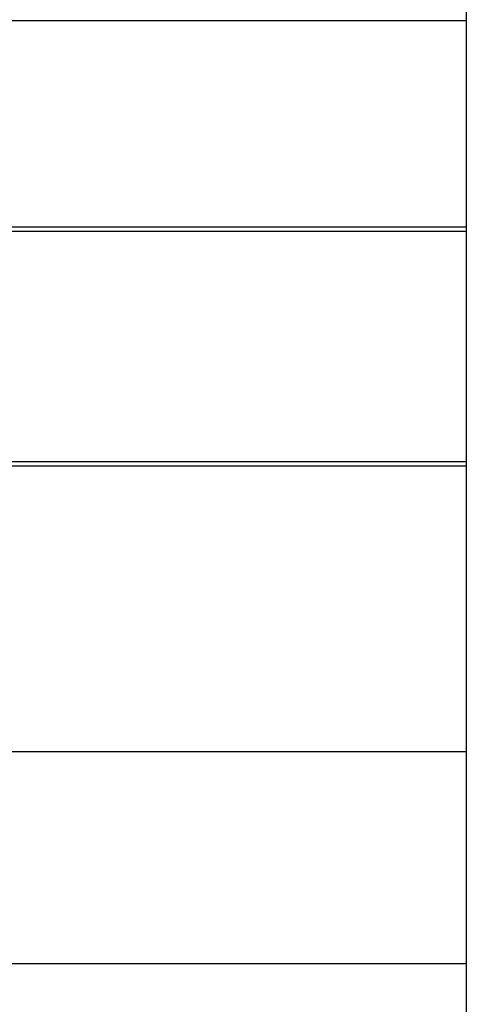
# Model space of a CAD drawing. Header units: millimetres. Extents: x -16.9 to 28.8, y -107.7 to -14.2.
# Tile 9 of 16: x 18.5 to 28.8, y -61.7 to -39.1. Entities that reach past the tile are written whole.
import ezdxf

# ---------------------------------------------------------------- set-up
doc = ezdxf.new("R2010")
doc.units = ezdxf.units.MM
doc.header["$LTSCALE"] = 0.2
doc.layers.add('A MURO', color=1, linetype='Continuous')
doc.layers.add('A Muro visto', color=2, linetype='Continuous')

msp = doc.modelspace()

# ---------------------------------------------------------------- linework, layer by layer
at = {"layer": 'A MURO'}
for p, q in [((-16.869, -39.104), (28.799, -39.104)), ((-16.869, -43.845), (28.799, -43.845)), ((-16.869, -43.945), (28.799, -43.945)), ((-16.869, -55.908), (28.799, -55.908)), ((-16.869, -60.781), (28.799, -60.781))]:
    msp.add_line(p, q, dxfattribs=at)
at = {"layer": 'A Muro visto', "color": 1}
for p, q in [((28.799, -49.247, 10), (-16.869, -49.247, 10)), ((28.799, -49.347, 10), (-16.869, -49.347, 10))]:
    msp.add_line(p, q, dxfattribs=at)
at = {"layer": 'A Muro visto', "color": 5}
msp.add_lwpolyline([(-16.869, -14.174), (28.799, -14.174), (28.799, -107.67), (-16.869, -107.67)], close=True, dxfattribs=at)

doc.saveas('drawing.dxf')
